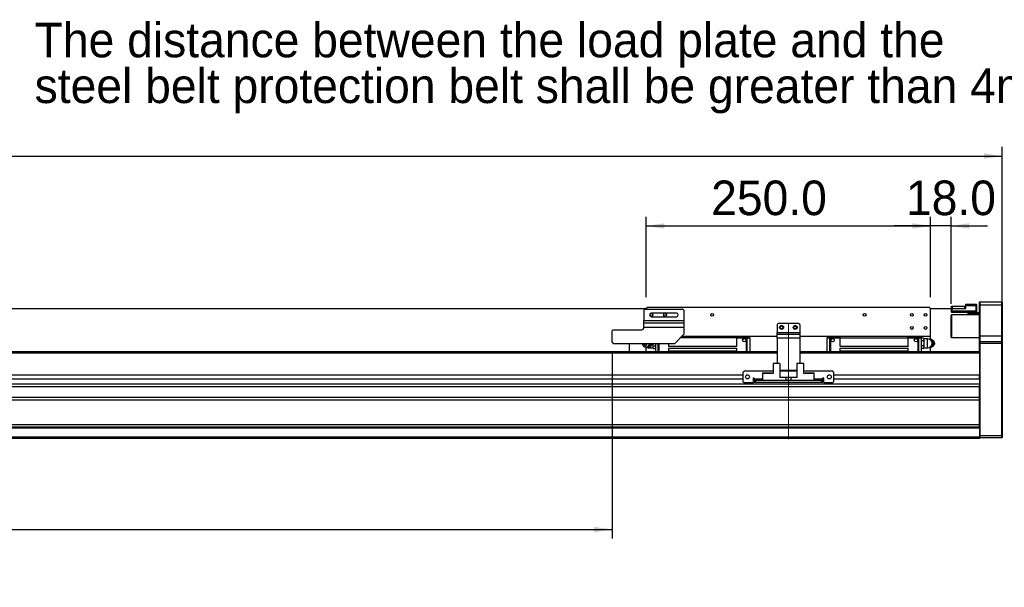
# Model space of a CAD drawing. Header units: millimetres. Extents: x 40 to 3331, y 40 to 2336.
# Tile 9 of 12: x 1740 to 2606, y 1036 to 1534. Entities that reach past the tile are written whole.
import ezdxf

# ---------------------------------------------------------------- set-up
doc = ezdxf.new("R2010")
doc.units = ezdxf.units.MM
doc.header["$LTSCALE"] = 8
doc.linetypes.add('CENTERX2', pattern=[20.32, 12.7, -2.54, 2.54, -2.54])
doc.layers.add('DIMNS', color=7, linetype='Continuous')
doc.styles.add('SLDTEXTSTYLE7', font='txt')
doc.dimstyles.new('SLDDIMSTYLE0', dxfattribs={"dimtxt": 30.4, "dimasz": 16, "dimexe": 0, "dimexo": 0.0625, "dimgap": 7.6, "dimtad": 2, "dimdec": 1, "dimrnd": 1e-09, "dimzin": 4, "dimdsep": 46, "dimtxsty": 'SLDTEXTSTYLE7', "dimsah": 1, "dimcen": 0.09, "dimadec": 0, "dimazin": 1, "dimtfac": 1, "dimtdec": 1, "dimtmove": 0, "dimatfit": 0, "dimfxl": 0, "dimfrac": 2, "dimtolj": 1, "dimtzin": 12, "dimarcsym": 0})
doc.dimstyles.new('SLDDIMSTYLE1', dxfattribs={"dimtxt": 30.4, "dimasz": 16, "dimexe": 0, "dimexo": 0.0625, "dimgap": 7.6, "dimtad": 2, "dimdec": 1, "dimrnd": 1e-09, "dimzin": 4, "dimdsep": 46, "dimtxsty": 'SLDTEXTSTYLE7', "dimsah": 1, "dimcen": 0.09, "dimadec": 0, "dimazin": 1, "dimtfac": 1, "dimtdec": 1, "dimtofl": 0, "dimtmove": 0, "dimatfit": 3, "dimfxl": 0, "dimfrac": 2, "dimtolj": 1, "dimtzin": 12, "dimarcsym": 0})

# ---------------------------------------------------------------- blocks, each defined once
blk = doc.blocks.new('SW_NOTE_4')
at = {"layer": 'DIMNS', "color": 0, "char_height": 30.4, "attachment_point": 1, "style": 'SLDTEXTSTYLE7'}
for s, insert in [('The distance between the load plate and the ', (-929.79, 55.21)), ('steel belt protection belt shall be greater than 4mm', (-929.79, 15.02))]:
    blk.add_mtext(s, dxfattribs=dict(at, insert=insert))
blk = doc.blocks.new('_D_7')
at = {"layer": 'DIMNS'}
for p, q in [((2291.35, 1290.56), (2291.35, 1360.99)), ((2541.35, 1290.56), (2541.35, 1360.99)), ((2291.35, 1352.99), (2541.35, 1352.99))]:
    blk.add_line(p, q, dxfattribs=at)
for points in [[(2291.35, 1352.99), (2307.35, 1350.59), (2307.35, 1355.39)], [(2541.35, 1352.99), (2525.35, 1355.39), (2525.35, 1350.59)]]:
    blk.add_solid(points, dxfattribs=at)
at = {"layer": 'DIMNS', "insert": (2348.42, 1392.88), "char_height": 30.4, "attachment_point": 1, "style": 'SLDTEXTSTYLE7'}
blk.add_mtext('250.0', dxfattribs=at)
blk = doc.blocks.new('_D_8')
at = {"layer": 'DIMNS'}
for p, q in [((248.35, 1260.06), (248.35, 1422.4)), ((2604.35, 1260.06), (2604.35, 1422.4)), ((248.35, 1414.4), (2604.35, 1414.4))]:
    blk.add_line(p, q, dxfattribs=at)
for points in [[(248.35, 1414.4), (264.35, 1412), (264.35, 1416.8)], [(2604.35, 1414.4), (2588.35, 1416.8), (2588.35, 1412)]]:
    blk.add_solid(points, dxfattribs=at)
at = {"layer": 'DIMNS', "insert": (1345.23, 1454.28), "char_height": 30.4, "attachment_point": 1, "style": 'SLDTEXTSTYLE7'}
blk.add_mtext('2356.0', dxfattribs=at)
blk = doc.blocks.new('_D_9')
at = {"layer": 'DIMNS'}
for p, q in [((2541.35, 1290.56), (2541.35, 1360.99)), ((2559.35, 1284.56), (2559.35, 1360.99)), ((2541.35, 1352.99), (2509.35, 1352.99)), ((2559.35, 1352.99), (2541.35, 1352.99)), ((2559.35, 1352.99), (2591.35, 1352.99))]:
    blk.add_line(p, q, dxfattribs=at)
for points in [[(2541.35, 1352.99), (2525.35, 1355.39), (2525.35, 1350.59)], [(2559.35, 1352.99), (2575.35, 1350.59), (2575.35, 1355.39)]]:
    blk.add_solid(points, dxfattribs=at)
at = {"layer": 'DIMNS', "insert": (2519.72, 1392.88), "char_height": 30.4, "attachment_point": 1, "style": 'SLDTEXTSTYLE7'}
blk.add_mtext('18.0', dxfattribs=at)
blk = doc.blocks.new('_D_12')
at = {"layer": 'DIMNS'}
for p, q in [((561.35, 1244.24), (561.35, 1078.4)), ((2261.35, 1240.74), (2261.35, 1078.4)), ((561.35, 1086.4), (2261.35, 1086.4))]:
    blk.add_line(p, q, dxfattribs=at)
for points in [[(561.35, 1086.4), (577.35, 1084), (577.35, 1088.8)], [(2261.35, 1086.4), (2245.35, 1088.8), (2245.35, 1084)]]:
    blk.add_solid(points, dxfattribs=at)
at = {"layer": 'DIMNS', "char_height": 30.4, "attachment_point": 1, "style": 'SLDTEXTSTYLE7'}
for s, insert in [('Stroke T=', (1286.17, 1126.28)), ('1700.0', (1461.78, 1126.28))]:
    blk.add_mtext(s, dxfattribs=dict(at, insert=insert))

msp = doc.modelspace()

# ---------------------------------------------------------------- linework, layer by layer
at = {"color": 7, "linetype": 'Continuous', "lineweight": 25}
for p, q in [((2292.3487396, 1281.3955891), (2291.3486929, 1280.3955871)), ((2540.3486461, 1281.3955891), (2292.3487396, 1281.3955891)), ((2541.3486929, 1280.3955871), (2540.3486461, 1281.3955891)), ((2559.8486633, 1280.5955905), (2559.8486633, 1282.5955871)), ((2559.8486633, 1282.5955871), (2560.3486271, 1282.5955871)), ((2560.3486271, 1282.5955871), (2560.3486271, 1280.5955905)), ((2560.3486271, 1282.5955871), (2571.3486642, 1282.5955871)), ((2571.3486642, 1280.5955905), (2571.3486642, 1282.5955871)), ((2571.3486642, 1282.5955871), (2571.848628, 1282.5955871)), ((2571.848628, 1282.5955871), (2571.848628, 1280.5955905)), ((2572.348711, 1284.3955877), (2581.5486879, 1284.3955877)), ((2572.348711, 1282.8955847), (2572.348711, 1284.3955877)), ((2572.348711, 1280.0955894), (2572.348711, 1282.8955847)), ((2581.5486879, 1282.8955847), (2572.348711, 1282.8955847)), ((2581.5486879, 1282.8955847), (2581.5486879, 1284.3955877)), ((2581.8487377, 1284.0955901), (2581.5486879, 1284.3955877)), ((2581.5486879, 1278.3955905), (2581.5486879, 1282.8955847)), ((2581.8487377, 1282.8955847), (2581.5486879, 1282.8955847)), ((2581.8487377, 1284.0955901), (2581.8487377, 1282.8955847)), ((2581.8487377, 1282.8955847), (2581.8487377, 1278.3955905)), ((2584.6487255, 1286.3955843), (2584.3486757, 1286.0955867)), ((2584.3486757, 1283.3955857), (2584.3486757, 1286.0955867)), ((2584.6487255, 1283.3955857), (2584.3486757, 1283.3955857)), ((2584.3486757, 1256.3955869), (2584.3486757, 1283.3955857)), ((2584.6487255, 1286.3955843), (2584.6487255, 1283.3955857)), ((2584.6487255, 1286.3955843), (2604.048726, 1286.3955843)), ((2584.6487255, 1283.3955857), (2584.6487255, 1256.3955869)), ((2604.048726, 1283.3955857), (2584.6487255, 1283.3955857)), ((2604.048726, 1283.3955857), (2604.048726, 1286.3955843)), ((2604.048726, 1286.3955843), (2604.3486566, 1286.0955867)), ((2604.048726, 1256.3955869), (2604.048726, 1283.3955857)), ((2604.048726, 1283.3955857), (2604.3486566, 1283.3955857)), ((2604.3486566, 1286.0955867), (2604.3486566, 1283.3955857)), ((2604.3486566, 1283.3955857), (2604.3486566, 1256.3955869)), ((561.1486704, 1280.5955905), (2291.548726, 1280.5955905)), ((561.3486738, 1280.3955871), (2291.3486929, 1280.3955871)), ((2290.3486461, 1279.8955861), (2289.3487186, 1278.895584)), ((2289.3487186, 1278.895584), (2289.3487186, 1269.8955881)), ((2290.3486461, 1279.8955861), (2323.3486385, 1279.8955861)), ((2291.3486929, 1279.8955861), (2291.3486929, 1280.3955871)), ((2317.8486795, 1276.4955881), (2295.8487243, 1276.4955881)), ((2295.8487243, 1273.2955861), (2317.8486795, 1273.2955861)), ((2324.3486852, 1278.895584), (2323.3486385, 1279.8955861)), ((2324.3486852, 1278.895584), (2324.3486852, 1269.8955881)), ((2541.1486597, 1280.5955905), (2559.8486633, 1280.5955905)), ((2541.3486929, 1280.3955871), (2560.1487131, 1280.3955871)), ((2541.3486929, 1255.8955858), (2541.3486929, 1280.3955871)), ((2559.8486633, 1274.8955908), (2559.3486995, 1274.3955898)), ((2559.3486995, 1267.275964), (2559.3486995, 1274.3955898)), ((2560.3486271, 1280.5955905), (2559.8486633, 1280.5955905)), ((2559.8486633, 1280.0955894), (2560.1487131, 1280.3955871)), ((2559.8486633, 1280.0955894), (2560.1487131, 1280.0955894)), ((2559.8486633, 1278.3955905), (2559.8486633, 1280.0955894)), ((2559.8486633, 1277.1955851), (2559.8486633, 1278.3955905)), ((2559.8486633, 1278.3955905), (2560.1487131, 1278.3955905)), ((2559.8486633, 1277.1955851), (2560.1487131, 1276.8955874)), ((2584.3486757, 1274.8955908), (2559.8486633, 1274.8955908)), ((2559.8486633, 1274.8955908), (2559.8486633, 1267.4012455)), ((2560.1487131, 1280.0955894), (2560.1487131, 1280.3955871)), ((2560.1487131, 1280.3955871), (2572.348711, 1280.3955871)), ((2572.348711, 1280.0955894), (2560.1487131, 1280.0955894)), ((2560.1487131, 1280.0955894), (2560.1487131, 1278.3955905)), ((2560.1487131, 1278.3955905), (2581.5486879, 1278.3955905)), ((2560.1487131, 1278.3955905), (2560.1487131, 1276.8955874)), ((2581.5486879, 1276.8955874), (2560.1487131, 1276.8955874)), ((2560.3486271, 1280.5955905), (2571.3486642, 1280.5955905)), ((2571.848628, 1280.5955905), (2571.3486642, 1280.5955905)), ((2571.848628, 1280.3955871), (2571.848628, 1280.5955905)), ((2574.3486852, 1275.8955854), (2574.3486852, 1276.8955874)), ((2574.3486852, 1274.8955908), (2574.3486852, 1275.8955854)), ((2584.3486757, 1275.8955854), (2574.3486852, 1275.8955854)), ((2581.5486879, 1276.8955874), (2581.5486879, 1278.3955905)), ((2581.5486879, 1278.3955905), (2581.8487377, 1278.3955905)), ((2581.5486879, 1276.8955874), (2581.8487377, 1277.1955851)), ((2581.5486879, 1276.8955874), (2584.3486757, 1276.8955874)), ((2581.8487377, 1278.3955905), (2581.8487377, 1277.1955851)), ((2289.3487186, 1269.8955881), (2324.3486852, 1269.8955881)), ((2289.3487186, 1267.9025429), (2289.3487186, 1269.8955881)), ((2289.3487186, 1267.9025429), (2324.3486852, 1267.9025429)), ((2289.3487186, 1263.91646), (2289.3487186, 1267.9025429)), ((2324.3486852, 1269.8955881), (2324.3486852, 1267.9025429)), ((2324.3486852, 1267.9025429), (2324.3486852, 1263.91646)), ((2407.3486299, 1267.3955905), (2406.3487024, 1266.3955885)), ((2406.3487024, 1266.3955885), (2406.3487024, 1259.3955855)), ((2425.3486366, 1267.3955905), (2407.3486299, 1267.3955905)), ((2426.3486833, 1266.3955885), (2425.3486366, 1267.3955905)), ((2426.3486833, 1266.3955885), (2426.3486833, 1259.3955855)), ((2559.3486995, 1255.3955886), (2559.3486995, 1267.275964)), ((2559.8486633, 1267.4012455), (2559.8486633, 1254.8955875)), ((2262.348649, 1261.8955868), (2261.3487215, 1260.8955848)), ((2261.3487215, 1250.8955869), (2261.3487215, 1260.8955848)), ((2262.348649, 1261.8955868), (2287.3486251, 1261.8955868)), ((2289.3487186, 1263.91646), (2289.3487186, 1263.8955909)), ((2324.3486852, 1263.91646), (2289.3487186, 1263.91646)), ((2316.348669, 1249.8955886), (2324.3486852, 1257.8955862)), ((2406.3487024, 1255.8955858), (2322.348711, 1255.8955858)), ((2324.3486852, 1263.91646), (2324.3486852, 1257.8955862)), ((2370.7486362, 1255.8955858), (2370.7486362, 1254.5855875)), ((2379.3486328, 1255.4955865), (2370.7486362, 1255.4955865)), ((2379.8487157, 1254.9955855), (2379.3486328, 1255.4955865)), ((2379.8487157, 1255.4955865), (2379.8487157, 1254.9955855)), ((2379.8487157, 1255.4955865), (2382.3486538, 1255.4955865)), ((2382.3486538, 1254.4955882), (2382.3486538, 1255.4955865)), ((2406.3487024, 1259.3955855), (2426.3486833, 1259.3955855)), ((2406.3487024, 1257.8955862), (2406.3487024, 1259.3955855)), ((2406.3487024, 1257.8955862), (2426.3486833, 1257.8955862)), ((2406.3487024, 1254.3955865), (2406.3487024, 1257.8955862)), ((2426.3486833, 1259.3955855), (2426.3486833, 1257.8955862)), ((2426.3486833, 1257.8955862), (2426.3486833, 1254.3955865)), ((2541.3486929, 1255.8955858), (2426.3486833, 1255.8955858)), ((2450.348732, 1255.4955865), (2452.84867, 1255.4955865)), ((2450.348732, 1255.4955865), (2450.348732, 1254.4955882)), ((2452.84867, 1254.9955855), (2452.84867, 1255.4955865)), ((2453.3486337, 1255.4955865), (2452.84867, 1254.9955855)), ((2461.9486303, 1255.4955865), (2453.3486337, 1255.4955865)), ((2461.9486303, 1254.5855875), (2461.9486303, 1255.8955858)), ((2521.7486591, 1254.5855875), (2521.7486591, 1255.8955858)), ((2530.3486557, 1255.4955865), (2521.7486591, 1255.4955865)), ((2530.8487386, 1254.9955855), (2530.3486557, 1255.4955865)), ((2530.8487386, 1255.4955865), (2530.8487386, 1254.9955855)), ((2530.8487386, 1255.4955865), (2533.3486766, 1255.4955865)), ((2533.3486766, 1254.4955882), (2533.3486766, 1255.4955865)), ((2541.3486929, 1253.3955882), (2541.3486929, 1255.8955858)), ((2559.3486995, 1255.3955886), (2559.8486633, 1254.8955875)), ((2584.6487255, 1256.3955869), (2584.3486757, 1256.3955869)), ((2584.3486757, 1251.0955865), (2584.3486757, 1256.3955869)), ((2584.6487255, 1256.3955869), (2584.6487255, 1251.3955879)), ((2584.6487255, 1256.3955869), (2604.048726, 1256.3955869)), ((2604.048726, 1251.3955879), (2604.048726, 1256.3955869)), ((2604.3486566, 1256.3955869), (2604.048726, 1256.3955869)), ((2604.3486566, 1256.3955869), (2604.3486566, 1251.0955865)), ((2261.3487215, 1250.8955869), (2262.348649, 1249.8955886)), ((2262.348649, 1249.8955886), (2316.348669, 1249.8955886)), ((2276.3487072, 1249.8955886), (2276.3487072, 1242.3955883)), ((2288.188693, 1248.4549257), (2288.5454864, 1247.9342232)), ((2297.3487348, 1248.9084686), (2297.3487348, 1249.8955886)), ((2297.8475065, 1247.5861843), (2297.3487348, 1248.9084686)), ((2297.3487348, 1246.9250458), (2297.3487348, 1248.9084686)), ((2297.3487348, 1246.9250458), (2297.8475065, 1247.5861843)), ((2297.3487348, 1246.4314858), (2297.3487348, 1246.9250458)), ((2297.8475065, 1247.5861843), (2299.3487091, 1247.5861843)), ((2299.3487091, 1249.8955886), (2299.3487091, 1242.3955883)), ((2301.8486471, 1242.3955883), (2301.8486471, 1249.8955886)), ((2302.3487301, 1249.8955886), (2302.3487301, 1242.3955883)), ((2310.9487266, 1249.8955886), (2310.9487266, 1247.4955889)), ((2310.9487266, 1247.4955889), (2370.7486362, 1247.4955889)), ((2310.9487266, 1247.4955889), (2310.9487266, 1246.9955879)), ((2370.7486362, 1246.9955879), (2310.9487266, 1246.9955879)), ((2370.7486362, 1254.5855875), (2321.0387201, 1254.5855875)), ((2370.7486362, 1254.5855875), (2370.7486362, 1247.4955889)), ((2379.3486328, 1254.4955882), (2370.7486362, 1254.4955882)), ((2370.7486362, 1247.4955889), (2370.7486362, 1246.9955879)), ((2379.3486328, 1254.4955882), (2379.8487157, 1254.9955855)), ((2379.3486328, 1242.3955883), (2379.3486328, 1254.4955882)), ((2379.8487157, 1254.9955855), (2379.8487157, 1254.4955882)), ((2379.8487157, 1254.4955882), (2379.8487157, 1242.3955883)), ((2382.3486538, 1254.4955882), (2379.8487157, 1254.4955882)), ((2382.3486538, 1254.4955882), (2382.3486538, 1242.3955883)), ((2426.3486833, 1254.3955865), (2406.3487024, 1254.3955865)), ((2406.3487024, 1254.3955865), (2406.3487024, 1232.2955887)), ((2426.3486833, 1254.3955865), (2426.3486833, 1232.2955887)), ((2452.84867, 1254.4955882), (2450.348732, 1254.4955882)), ((2450.348732, 1242.3955883), (2450.348732, 1254.4955882)), ((2452.84867, 1254.4955882), (2452.84867, 1254.9955855)), ((2452.84867, 1254.9955855), (2453.3486337, 1254.4955882)), ((2452.84867, 1242.3955883), (2452.84867, 1254.4955882)), ((2453.3486337, 1254.4955882), (2453.3486337, 1242.3955883)), ((2461.9486303, 1254.4955882), (2453.3486337, 1254.4955882)), ((2461.9486303, 1254.5855875), (2521.7486591, 1254.5855875)), ((2461.9486303, 1247.4955889), (2461.9486303, 1254.5855875)), ((2461.9486303, 1247.4955889), (2521.7486591, 1247.4955889)), ((2461.9486303, 1246.9955879), (2461.9486303, 1247.4955889)), ((2521.7486591, 1246.9955879), (2461.9486303, 1246.9955879)), ((2521.7486591, 1247.4955889), (2521.7486591, 1254.5855875)), ((2530.3486557, 1254.4955882), (2521.7486591, 1254.4955882)), ((2521.7486591, 1247.4955889), (2521.7486591, 1246.9955879)), ((2530.3486557, 1254.4955882), (2530.8487386, 1254.9955855)), ((2530.3486557, 1242.3955883), (2530.3486557, 1254.4955882)), ((2530.8487386, 1254.9955855), (2530.8487386, 1254.4955882)), ((2533.3486766, 1254.4955882), (2530.8487386, 1254.4955882)), ((2530.8487386, 1254.4955882), (2530.8487386, 1242.3955883)), ((2534.8498792, 1254.5143898), (2533.3486766, 1254.5143898)), ((2533.3486766, 1242.3955883), (2533.3486766, 1254.4955882)), ((2534.8498792, 1252.2049892), (2533.3486766, 1252.2049892)), ((2534.8498792, 1247.5861843), (2533.3486766, 1247.5861843)), ((2535.3486509, 1254.0155883), (2534.8498792, 1254.5143898)), ((2534.8498792, 1254.5143898), (2535.3486509, 1253.8532476)), ((2535.3486509, 1252.8661313), (2534.8498792, 1252.2049892)), ((2534.8498792, 1252.2049892), (2535.3486509, 1250.8827048)), ((2535.3486509, 1248.9084686), (2534.8498792, 1247.5861843)), ((2534.8498792, 1247.5861843), (2535.3486509, 1246.9250458)), ((2535.3486509, 1253.8532476), (2535.3486509, 1254.0155883)), ((2538.6487217, 1253.8955855), (2535.3486509, 1253.8955855)), ((2535.3486509, 1253.8532476), (2535.3486509, 1253.3596876)), ((2535.3486509, 1253.3596876), (2535.3486509, 1252.8661313)), ((2535.3486509, 1252.8661313), (2535.3486509, 1250.8827048)), ((2535.3486509, 1250.8827048), (2535.3486509, 1249.8955886)), ((2535.3486509, 1249.8955886), (2535.3486509, 1248.9084686)), ((2535.3486509, 1248.9084686), (2535.3486509, 1246.9250458)), ((2535.3486509, 1246.9250458), (2535.3486509, 1246.4314858)), ((2541.8330402, 1253.3955882), (2540.4517622, 1253.3955882)), ((2542.2418089, 1253.3955882), (2541.8330402, 1253.3955882)), ((2544.1039772, 1249.8955886), (2543.7179775, 1249.8955886)), ((2544.5086927, 1251.3362515), (2544.1518993, 1251.8569502)), ((2544.1518993, 1247.9342232), (2544.5086927, 1248.4549257)), ((2559.8486633, 1254.8955875), (2584.3486757, 1254.8955875)), ((2584.6487255, 1251.3955879), (2584.3486757, 1251.0955865)), ((2584.3486757, 1249.8955886), (2584.3486757, 1251.0955865)), ((2584.6487255, 1249.8955886), (2584.3486757, 1249.8955886)), ((2584.3486757, 1242.1097319), (2584.3486757, 1249.8955886)), ((2584.6487255, 1251.3955879), (2584.6487255, 1249.8955886)), ((2584.6487255, 1251.3955879), (2604.048726, 1251.3955879)), ((2604.048726, 1249.8955886), (2584.6487255, 1249.8955886)), ((2584.6487255, 1249.8955886), (2584.6487255, 1168.8955865)), ((2604.048726, 1249.8955886), (2604.048726, 1251.3955879)), ((2604.3486566, 1251.0955865), (2604.048726, 1251.3955879)), ((2604.048726, 1168.8955865), (2604.048726, 1249.8955886)), ((2604.3486566, 1249.8955886), (2604.048726, 1249.8955886)), ((2604.3486566, 1251.0955865), (2604.3486566, 1249.8955886)), ((2604.3486566, 1249.8955886), (2604.3486566, 1169.019851)), ((2406.3487024, 1242.3955883), (446.348694, 1242.3955883)), ((2291.3486929, 1242.3955883), (2291.3486929, 1246.3955889)), ((2294.0486641, 1245.8955879), (2297.3487348, 1245.8955879)), ((2294.179079, 1246.3955889), (2294.6346969, 1246.3955889)), ((2297.3487348, 1245.9379259), (2297.3487348, 1246.4314858)), ((2297.8475065, 1245.2767837), (2297.3487348, 1245.9379259)), ((2297.3487348, 1245.7755889), (2297.3487348, 1245.9379259)), ((2297.3487348, 1245.7755889), (2297.8475065, 1245.2767837)), ((2297.8475065, 1245.2767837), (2299.3487091, 1245.2767837)), ((2310.9487266, 1245.7955862), (2370.7486362, 1245.7955862)), ((2310.9487266, 1245.7955862), (2310.9487266, 1242.9655875)), ((2310.9487266, 1242.9655875), (2310.9487266, 1242.3955883)), ((2370.7486362, 1242.9655875), (2310.9487266, 1242.9655875)), ((2370.7486362, 1245.7955862), (2370.7486362, 1242.9655875)), ((2370.7486362, 1242.9655875), (2370.7486362, 1242.3955883)), ((2584.3486757, 1242.3955883), (2426.3486833, 1242.3955883)), ((2461.9486303, 1242.9655875), (2461.9486303, 1245.7955862)), ((2461.9486303, 1245.7955862), (2521.7486591, 1245.7955862)), ((2461.9486303, 1242.3955883), (2461.9486303, 1242.9655875)), ((2521.7486591, 1242.9655875), (2461.9486303, 1242.9655875)), ((2521.7486591, 1242.9655875), (2521.7486591, 1245.7955862)), ((2521.7486591, 1242.3955883), (2521.7486591, 1242.9655875)), ((2534.8498792, 1245.2767837), (2533.3486766, 1245.2767837)), ((2535.3486509, 1245.9379259), (2534.8498792, 1245.2767837)), ((2534.8498792, 1245.2767837), (2535.3486509, 1245.7755889)), ((2535.3486509, 1246.4314858), (2535.3486509, 1245.9379259)), ((2535.3486509, 1245.9379259), (2535.3486509, 1245.7755889)), ((2535.3486509, 1245.8955879), (2538.6487217, 1245.8955879)), ((2541.3486929, 1242.3955883), (2541.3486929, 1246.3955889)), ((2542.2418089, 1246.3955889), (2541.8330402, 1246.3955889)), ((2584.3486757, 1242.1097319), (2584.3486757, 1241.3955863)), ((2584.3486757, 1241.3955863), (2584.3486757, 1221.8955877)), ((2402.8487177, 1232.2955887), (2402.8487177, 1223.395587)), ((2408.8486404, 1232.2955887), (2402.8487177, 1232.2955887)), ((2408.8486404, 1232.2955887), (2408.8486404, 1219.8955874)), ((2423.8486261, 1232.2955887), (2423.8486261, 1219.8955874)), ((2429.8486681, 1232.2955887), (2423.8486261, 1232.2955887)), ((2429.8486681, 1223.395587), (2429.8486681, 1232.2955887)), ((2376.348731, 1221.8955877), (476.3486952, 1221.8955877)), ((2377.3486585, 1225.3955874), (2376.348731, 1224.3955872)), ((2376.348731, 1224.3955872), (2376.348731, 1216.3955878)), ((2402.8487177, 1225.3955874), (2377.3486585, 1225.3955874)), ((2381.148693, 1221.8955877), (2379.548666, 1221.8955877)), ((2393.6487407, 1223.8955881), (2401.4487238, 1223.8955881)), ((2393.6487407, 1223.8955881), (2393.6487407, 1223.395587)), ((2393.6487407, 1223.395587), (2393.6487407, 1217.3955879)), ((2402.8487177, 1223.395587), (2393.6487407, 1223.395587)), ((2401.9486875, 1223.395587), (2401.4487238, 1223.8955881)), ((2423.8486261, 1225.8955865), (2408.8486404, 1225.8955865)), ((2423.8486261, 1225.3955874), (2408.8486404, 1225.3955874)), ((2455.3487272, 1225.3955874), (2429.8486681, 1225.3955874)), ((2439.048645, 1223.395587), (2429.8486681, 1223.395587)), ((2431.248662, 1223.8955881), (2430.7486982, 1223.395587)), ((2431.248662, 1223.8955881), (2439.048645, 1223.8955881)), ((2439.048645, 1223.395587), (2439.048645, 1223.8955881)), ((2439.048645, 1217.3955879), (2439.048645, 1223.395587)), ((2453.1487198, 1221.8955877), (2451.5486927, 1221.8955877)), ((2456.3486547, 1224.3955872), (2455.3487272, 1225.3955874)), ((2456.3486547, 1216.3955878), (2456.3486547, 1224.3955872)), ((2584.3486757, 1221.8955877), (2456.3486547, 1221.8955877)), ((2584.3486757, 1218.4955879), (2584.3486757, 1221.8955877)), ((2584.3486757, 1214.1606092), (268.3486909, 1214.1606092)), ((2376.348731, 1218.4955879), (476.3486952, 1218.4955879)), ((2376.348731, 1216.3955878), (2377.3486585, 1215.3955876)), ((2377.3486585, 1215.3955876), (2385.3486747, 1215.3955876)), ((2386.3487215, 1219.3955864), (2385.3486747, 1219.3955864)), ((2385.3486747, 1219.3955864), (2385.3486747, 1215.3955876)), ((2386.3487215, 1218.4955879), (2385.3486747, 1218.4955879)), ((2386.3487215, 1218.3955881), (2386.3487215, 1219.3955864)), ((2386.3487215, 1218.3955881), (2386.3487215, 1217.3955879)), ((2386.3487215, 1215.3955876), (2386.3487215, 1217.3955879)), ((2386.3487215, 1217.3955879), (2387.348649, 1217.3955879)), ((2387.348649, 1215.3955876), (2386.3487215, 1215.3955876)), ((2387.348649, 1217.3955879), (2387.348649, 1215.3955876)), ((2445.3487367, 1217.3955879), (2387.348649, 1217.3955879)), ((2445.3487367, 1215.3955876), (2387.348649, 1215.3955876)), ((2414.3487186, 1219.8955874), (2408.8486404, 1219.8955874)), ((2414.3487186, 1217.3955879), (2414.3487186, 1219.8955874)), ((2416.3486929, 1219.8955874), (2414.3487186, 1219.8955874)), ((2416.3486929, 1217.3955879), (2416.3486929, 1219.8955874)), ((2418.3486671, 1219.8955874), (2416.3486929, 1219.8955874)), ((2418.3486671, 1219.8955874), (2418.3486671, 1217.3955879)), ((2423.8486261, 1219.8955874), (2418.3486671, 1219.8955874)), ((2445.3487367, 1215.3955876), (2445.3487367, 1217.3955879)), ((2445.3487367, 1217.3955879), (2446.3486642, 1217.3955879)), ((2446.3486642, 1215.3955876), (2445.3487367, 1215.3955876)), ((2447.348711, 1219.3955864), (2446.3486642, 1219.3955864)), ((2446.3486642, 1219.3955864), (2446.3486642, 1218.3955881)), ((2447.348711, 1218.4955879), (2446.3486642, 1218.4955879)), ((2446.3486642, 1217.3955879), (2446.3486642, 1218.3955881)), ((2446.3486642, 1217.3955879), (2446.3486642, 1215.3955876)), ((2447.348711, 1215.3955876), (2447.348711, 1219.3955864)), ((2447.348711, 1215.3955876), (2455.3487272, 1215.3955876)), ((2455.3487272, 1215.3955876), (2456.3486547, 1216.3955878)), ((2584.3486757, 1218.4955879), (2456.3486547, 1218.4955879)), ((2584.3486757, 1218.4955879), (2584.3486757, 1214.1606092)), ((2584.3486757, 1214.1606092), (2584.3486757, 1212.8529391)), ((2584.3486757, 1175.695588), (2584.3486757, 1212.8529391)), ((2584.3486757, 1211.7031525), (268.3486909, 1211.7031525)), ((2584.3486757, 1202.2913421), (268.3486909, 1202.2913421)), ((2584.3486757, 1199.8338861), (268.3486909, 1199.8338861)), ((2584.3486757, 1178.3955871), (268.3486909, 1178.3955871)), ((2584.3486757, 1176.3955868), (268.3486909, 1176.3955868)), ((2584.3486757, 1175.3955866), (268.3486909, 1175.3955866)), ((2584.3486757, 1175.695588), (2584.3486757, 1175.3955866)), ((2584.3486757, 1175.3955866), (2584.3486757, 1167.3955872)), ((2584.3486757, 1169.019851), (2584.6487255, 1168.8955865)), ((2584.6487255, 1168.8955865), (2584.6487255, 1166.895588)), ((2584.6487255, 1168.8955865), (2604.048726, 1168.8955865)), ((2604.3486566, 1169.019851), (2604.048726, 1168.8955865)), ((2604.048726, 1166.895588), (2604.048726, 1168.8955865)), ((2604.3486566, 1169.019851), (2604.3486566, 1167.1955875)), ((2584.3486757, 1167.3955872), (268.3486909, 1167.3955872)), ((2584.3486757, 1166.395587), (268.3486909, 1166.395587)), ((2584.3486757, 1167.3955872), (2584.3486757, 1166.395587)), ((2584.3486757, 1167.1955875), (2584.6487255, 1166.895588)), ((2604.048726, 1166.895588), (2584.6487255, 1166.895588)), ((2604.3486566, 1167.1955875), (2604.048726, 1166.895588))]:
    msp.add_line(p, q, dxfattribs=at)
at = {"color": 8, "linetype": 'Continuous', "lineweight": 25}
for p, q in [((2538.6487217, 1245.8955879), (2538.6487217, 1253.8955855)), ((2406.3487024, 1241.3955863), (446.348694, 1241.3955863)), ((2294.0486641, 1246.3308397), (2294.0486641, 1245.8955879)), ((2584.3486757, 1241.3955863), (2426.3486833, 1241.3955863)), ((2393.6487407, 1218.3955881), (2386.3487215, 1218.3955881)), ((2446.3486642, 1218.3955881), (2439.048645, 1218.3955881))]:
    msp.add_line(p, q, dxfattribs=at)
at = {"color": 7, "linetype": 'Continuous', "lineweight": 25, "flags": 128}
for points in [[(2544.9486942, 1249.8955886), (2544.7776289, 1250.8231821), (2544.5086927, 1251.3362515)], [(2544.5086927, 1248.4549257), (2544.7776289, 1248.967995), (2544.9486942, 1249.8955886)]]:
    msp.add_lwpolyline(points, dxfattribs=at)
at = {"color": 7, "linetype": 'Continuous', "lineweight": 25}
for centre, radius in [((2295.8486833, 1274.8955872), 1.25), ((2307.8486833, 1274.8955872), 1.25), ((2349.3486833, 1274.8955872), 1.25), ((2483.3486833, 1274.8955872), 1.25), ((2524.8486833, 1274.8955872), 1.25), ((2536.8486833, 1274.8955872), 1.25), ((2410.3486833, 1263.8955872), 1.7), ((2410.3486833, 1263.8955872), 1.25), ((2422.3486833, 1263.8955872), 1.7), ((2422.3486833, 1263.8955872), 1.25), ((2524.8486833, 1263.3955872), 1.25), ((2536.8486833, 1263.3955872), 1.25), ((2377.5486833, 1252.5955872), 1.5), ((2455.1486833, 1252.5955872), 1.5), ((2528.5486833, 1252.5955872), 1.5), ((2380.3486833, 1220.3955872), 1.7), ((2452.3486833, 1220.3955872), 1.7)]:
    msp.add_circle(centre, radius, dxfattribs=at)
for centre, radius, start, end in [((2295.8486833, 1274.8955872), 1.6, 90, 270), ((2317.8486833, 1274.8955872), 1.6, 270, 90), ((2287.3486833, 1263.8955872), 2, 270, 0), ((2289.9960847, 1249.7814174), 2.2502913, 177.0917829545, 2.9082170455), ((2291.035437, 1249.675455), 3.0383782, 214.9652385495, 4.1547771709), ((2289.9960847, 1249.8471293), 1.0368829, 177.3212757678, 2.6787242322), ((2291.0061377, 1249.8955872), 3.3, 269.9999999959, 0), ((2538.6486833, 1249.8955872), 4, 0, 90), ((2538.6486833, 1249.8955872), 4, 270, 0), ((2539.3011131, 1249.8955886), 3.5755817, 306.7240270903, 53.2759729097), ((2541.4838064, 1249.9724912), 3.2680246, 358.6516011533, 71.7115765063), ((2541.4805158, 1249.8197263), 3.2712899, 289.108432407, 1.3288269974), ((2294.0486833, 1249.8955872), 4, 242.6870994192, 270)]:
    msp.add_arc(centre, radius, start, end, dxfattribs=at)
at = {"color": 8, "linetype": 'Continuous', "lineweight": 25}
msp.add_arc((2291.6164851, 1249.8282189), 2.9538919, 293.2228775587, 1.306863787, dxfattribs=at)
at = {"color": 7, "linetype": 'Continuous', "lineweight": 25}
for points, knots in [([(2290.1635141, 1246.7916916), (2290.1642293, 1246.7906484), (2290.2590302, 1246.6523594), (2290.3576158, 1246.5234881), (2290.4554577, 1246.3955889)], [0, 0, 0, 0, 0.007544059, 1, 1, 1, 1]), ([(2294.179079, 1246.3955889), (2294.2884979, 1246.7488438), (2294.4710447, 1247.3381899), (2294.9096792, 1248.2749593), (2295.4434093, 1249.1064325), (2295.8313679, 1249.6191577), (2296.0405321, 1249.8955886)], [0, 0, 0, 0, 0.3204904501, 0.5346840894, 0.749129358, 1, 1, 1, 1]), ([(2296.5199918, 1249.8955886), (2296.344272, 1249.402154), (2296.0436091, 1248.5578697), (2295.3072604, 1247.3102787), (2294.8463878, 1246.6834896), (2294.6346969, 1246.3955889)], [0, 0, 0, 0, 0.4319482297, 0.7390789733, 1, 1, 1, 1]), ([(2543.7179775, 1249.8955886), (2543.3545351, 1250.4043266), (2542.732658, 1251.2748154), (2542.134201, 1252.5198002), (2541.9231297, 1253.1336041), (2541.8330402, 1253.3955882)], [0, 0, 0, 0, 0.4463129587, 0.7636749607, 1, 1, 1, 1]), ([(2541.8330402, 1246.3955889), (2542.0119449, 1246.8908639), (2542.3217623, 1247.7485544), (2543.0580419, 1248.9929144), (2543.5159559, 1249.6192591), (2543.7179775, 1249.8955886)], [0, 0, 0, 0, 0.4330047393, 0.7498541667, 1, 1, 1, 1]), ([(2542.2418089, 1253.3955882), (2542.5270391, 1253.0109548), (2543.0093547, 1252.3605516), (2543.6413349, 1251.2255587), (2543.920171, 1250.4619178), (2544.0693224, 1250.0023642), (2544.1039772, 1249.8955886)], [0, 0, 0, 0, 0.3444499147, 0.5824541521, 0.9029847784, 1, 1, 1, 1]), ([(2544.1039772, 1249.8955886), (2543.9796638, 1249.5138035), (2543.7697361, 1248.8690841), (2543.217074, 1247.7637819), (2542.6828211, 1246.9890907), (2542.338515, 1246.5257333), (2542.2418089, 1246.3955889)], [0, 0, 0, 0, 0.343479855, 0.5800334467, 0.882042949, 1, 1, 1, 1]), ([(2290.4554577, 1246.3955889), (2290.7672085, 1246.3955889), (2291.2905562, 1246.3955889), (2292.279067, 1246.3955889), (2293.2390136, 1246.3955889), (2293.868486, 1246.3955889), (2294.179079, 1246.3955889)], [0, 0, 0, 0, 0.3312983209, 0.5561627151, 0.7810026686, 1, 1, 1, 1]), ([(2540.5048103, 1246.3955889), (2540.5795862, 1246.3955889), (2541.0075926, 1246.3955889), (2541.4598202, 1246.3955889), (2541.8330402, 1246.3955889)], [0, 0, 0, 0, 0.1747075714, 1, 1, 1, 1])]:
    msp.add_open_spline(points, degree=3, knots=knots, dxfattribs=at)
at = {"layer": 'DIMNS', "linetype": 'CENTERX2', "lineweight": 18}
msp.add_line((2416.3486833, 1165.5955872), (2416.3486833, 1275.1955872), dxfattribs=at)

# ---------------------------------------------------------------- block references
at = {"layer": 'DIMNS'}
msp.add_blockref('SW_NOTE_4', (2683.3411246, 1476.3352145), dxfattribs=at)

# ---------------------------------------------------------------- dimensions: what is measured, and where the dimension line sits
for base, p1, p2, dimstyle, picture, middle in [((2604.3486833, 1414.3955872), (248.3486833, 1249.8955872), (2604.3486833, 1249.8955872), 'SLDDIMSTYLE1', '_D_8', (1404.6367699, 1414.3955872)), ((2541.3486833, 1352.9935791), (2291.3486833, 1280.3955872), (2541.3486833, 1280.3955872), 'SLDDIMSTYLE1', '_D_7', (2396.8485098, 1352.9935791)), ((2541.3486833, 1352.9935791), (2559.3486833, 1274.3955872), (2541.3486833, 1280.3955872), 'SLDDIMSTYLE0', '_D_9', (2557.1720934, 1352.9935791))]:
    dim = msp.add_linear_dim(base=base, p1=p1, p2=p2, dimstyle=dimstyle, dxfattribs=at)
    dim.commit()
    dim.dimension.update_dxf_attribs({"geometry": picture, "text_midpoint": middle, "dimtype": 160})
dim = msp.add_linear_dim(base=(2261.3486833, 1086.3955872), p1=(561.3486833, 1254.3955872), p2=(2261.3486833, 1250.8955872), text='Stroke T=<>', dimstyle='SLDDIMSTYLE1', dxfattribs=at)
dim.commit()
dim.dimension.update_dxf_attribs({"geometry": '_D_12', "text_midpoint": (1433.3826807, 1086.3955872), "dimtype": 160})

doc.saveas('drawing.dxf')
